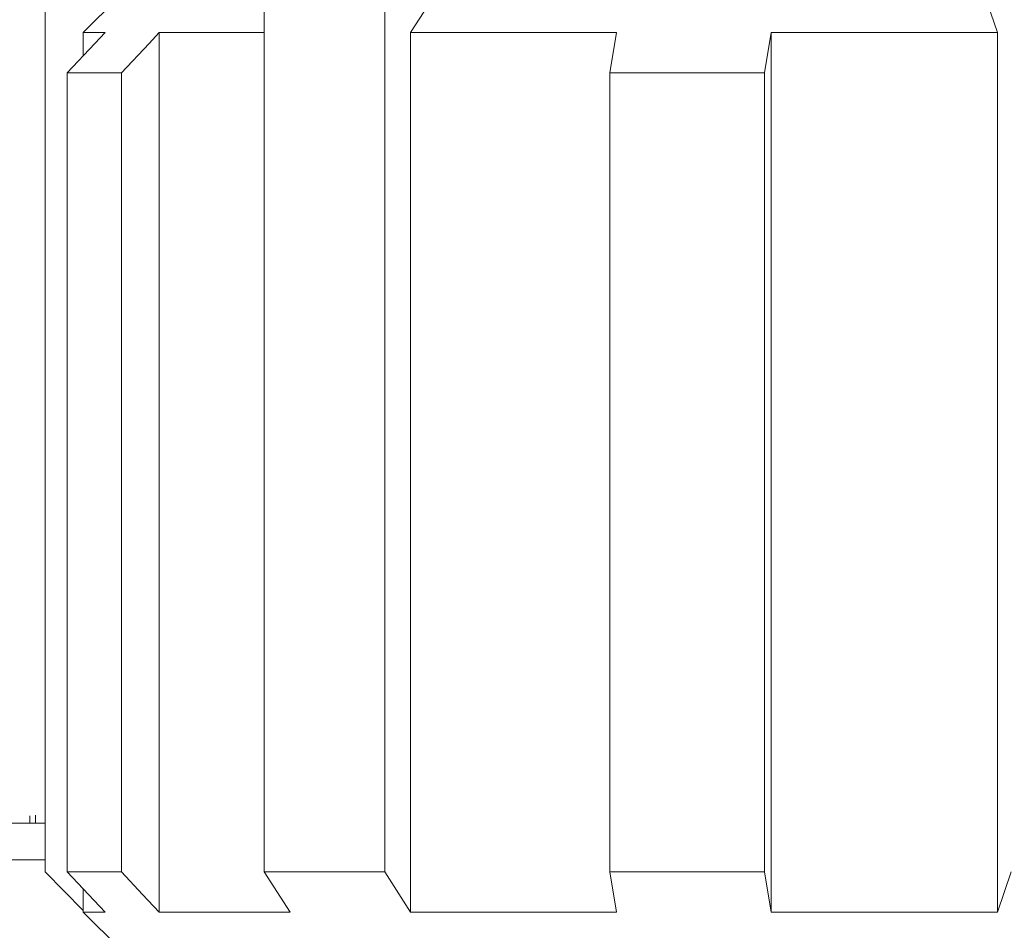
# Model space of a CAD drawing. Header units: millimetres. Extents: x -102560 to 77680, y 7163 to 33028.
# Tile 32 of 80: x -94935 to -94801, y 13853 to 13977. Entities that reach past the tile are written whole.
import ezdxf
from ezdxf import colors
from ezdxf.entities.mleader import LeaderData, LeaderLine
from ezdxf.math import Vec2, Vec3

# ---------------------------------------------------------------- set-up
doc = ezdxf.new("R2010")
doc.units = ezdxf.units.MM
for name, color, linetype, lineweight in [('RR_IWK_opisy', 7, 'Continuous', 0), ('RR_IWK_opisy_piony', 7, 'Continuous', 0), ('RR_IWK_urzadzenia', 7, 'Continuous', 13)]:
    doc.layers.add(name, color=color, linetype=linetype, lineweight=lineweight)
doc.styles.add('RR', font='GARA.TTF', dxfattribs={"height": 200})

# ---------------------------------------------------------------- blocks, each defined once
blk = doc.blocks.new('_None')

msp = doc.modelspace()

# ---------------------------------------------------------------- linework, layer by layer
at = {"layer": 'RR_IWK_urzadzenia', "color": 7, "linetype": 'Continuous', "lineweight": 13}
for p, q in [((-94900.24, 14002.07), (-94926.74, 13975.57)), ((-94864.81, 14002.07), (-94881.92, 13975.57)), ((-94931.98, 13987.07), (-94931.98, 13860.57)), ((-94901.97, 13987.07), (-94901.97, 13860.57)), ((-94885.46, 13987.07), (-94885.46, 13860.57)), ((-94926.74, 13975.57), (-94926.74, 13972.39)), ((-94923.74, 13975.57), (-94926.74, 13975.57)), ((-94901.97, 13975.57), (-94916.33, 13975.57)), ((-94916.33, 13975.57), (-94916.33, 13855.07)), ((-94853.71, 13975.57), (-94881.92, 13975.57)), ((-94881.92, 13975.57), (-94881.92, 13855.07)), ((-94853.71, 13975.57), (-94854.65, 13970.07)), ((-94833.47, 13970.07), (-94832.53, 13975.57)), ((-94801.56, 13975.57), (-94832.53, 13975.57)), ((-94832.53, 13975.57), (-94832.53, 13855.07)), ((-94801.56, 13975.57), (-94801.56, 13855.07)), ((-94921.52, 13970.07), (-94928.93, 13970.07)), ((-94928.93, 13860.57), (-94928.93, 13970.07)), ((-94921.52, 13970.07), (-94921.52, 13860.57)), ((-94833.47, 13970.07), (-94854.65, 13970.07)), ((-94854.65, 13860.57), (-94854.65, 13970.07)), ((-94833.47, 13970.07), (-94833.47, 13860.57)), ((-94933.3, 13867.24), (-94933.3, 13868.36)), ((-95032.99, 13867.24), (-94931.98, 13867.24)), ((-94934.06, 13868.24), (-94934.06, 13867.24)), ((-94931.98, 13862.24), (-94937.61, 13862.24)), ((-94931.98, 13860.57), (-94926.74, 13855.29)), ((-94928.93, 13860.57), (-94921.52, 13860.57)), ((-94901.97, 13860.57), (-94898.43, 13855.07)), ((-94901.97, 13860.57), (-94885.46, 13860.57)), ((-94885.46, 13860.57), (-94881.92, 13855.07)), ((-94853.71, 13855.07), (-94854.65, 13860.57)), ((-94854.65, 13860.57), (-94833.47, 13860.57)), ((-94833.47, 13860.57), (-94832.53, 13855.07)), ((-94799.66, 13860.57), (-94801.56, 13855.07)), ((-94926.74, 13858.26), (-94926.74, 13855.07)), ((-94926.74, 13855.07), (-94921.74, 13850.07)), ((-94923.74, 13855.07), (-94926.74, 13855.07)), ((-94898.43, 13855.07), (-94916.33, 13855.07)), ((-94853.71, 13855.07), (-94881.92, 13855.07)), ((-94801.56, 13855.07), (-94832.53, 13855.07))]:
    msp.add_line(p, q, dxfattribs=at)
at = {"layer": 'RR_IWK_urzadzenia', "color": 7, "linetype": 'Continuous', "lineweight": 13, "flags": 128}
for points in [[(-94923.74, 13975.57), (-94925.15, 13974.07), (-94928.93, 13970.07)], [(-94921.52, 13970.07), (-94917.74, 13974.07), (-94916.33, 13975.57)], [(-94923.74, 13855.07), (-94926.03, 13857.5), (-94928.93, 13860.57)], [(-94921.52, 13860.57), (-94918.62, 13857.5), (-94916.33, 13855.07)]]:
    msp.add_lwpolyline(points, dxfattribs=at)
at = {"layer": 'RR_IWK_urzadzenia', "color": 7, "linetype": 'Continuous', "lineweight": 13}
msp.add_open_spline([(-94810.77, 14002.07), (-94810.14, 14000.28), (-94807.07, 13991.46), (-94804.01, 13982.62), (-94801.56, 13975.57)], degree=3, knots=[0, 0, 0, 0, 0.202919, 1, 1, 1, 1], dxfattribs=at)

# ---------------------------------------------------------------- next in the draw order: leaders
at = {"layer": 'RR_IWK_opisy_piony'}
ml = msp.add_multileader_mtext('Standard', dxfattribs=at)
ml.set_content('Zestawy wodomierzowe ZW\\P- zawór kulowy DN15\\P- wodomierz JS {\\A1;Q{\\H0.7x;\\S^ 3;}=1,6/2,5 m{\\H0.7x;\\S3^ ;}/h DN15}\\P- filtr siatkowy DN15\\P- zawór zwrotny DN15\\P- zawór kulowy DN15\\P', color=256, style='RR')
ml.set_leader_properties()
ml.set_arrow_properties(name='NONE')
ml.build(insert=Vec2(0, 0))
ml.multileader.update_dxf_attribs({"text_left_attachment_type": 6, "text_right_attachment_type": 6, "dogleg_length": 0, "arrow_head_size": 0.18})
ctx = ml.context
ctx.base_point, ctx.char_height, ctx.arrow_head_size, ctx.landing_gap_size, ctx.plane_origin = Vec3(-102165.06, 17354.38), 200, 0.18, 25, Vec3(-81038.22, 117392.72)
ctx.left_attachment, ctx.right_attachment = 6, 6
notes = []
notes.append((ctx, [(0, (1, 1, 0), (-97304.57, 17354.41), (-1, 0), 0, [(2, [(-94825.99, 18484.05), (-95325.94, 18476.33), (-95825.94, 18484.64)], 0, [])])]))
ctx.mtext.insert = Vec3(-102140.06, 17629.68)
ctx.mtext.has_bg_fill, ctx.mtext.bg_color, ctx.mtext.bg_scale_factor, ctx.mtext.bg_transparency, ctx.mtext.use_window_bg_color = 1, -1027028792, 1, 0, 1
for ctx, leaders in notes:
    for number, flags, end, landing, length, lines in leaders:
        leader = LeaderData()
        leader.index, (leader.has_last_leader_line, leader.has_dogleg_vector, leader.attachment_direction) = number, flags
        leader.last_leader_point, leader.dogleg_vector, leader.dogleg_length = Vec3(end), Vec3(landing), length
        for number, points, colour, breaks in lines:
            line = LeaderLine()
            line.index, line.vertices, line.color, line.breaks = number, Vec3.list(points), colors.encode_raw_color(colour), breaks
            leader.lines.append(line)
        ctx.leaders.append(leader)

# ---------------------------------------------------------------- next in the draw order: texts
at = {"layer": 'RR_IWK_opisy', "insert": (-102160.69, 30202.12), "char_height": 200, "width": 12404.7449, "attachment_point": 1, "style": 'RR'}
msp.add_mtext('\\pi-500,l500,xqjt0,2;UWAGI:\\P1.^IBudynek zasilany będzie z projektowanego przyłącza wodociągowego - wg odrębnego opracowania;\\P2.^IGłówny zestaw wodomierzowy  zlokalizowany będzie w studni wodomierzowej;\\P3.^IIndywidualne zestawy wodomierzowe dla poszczególnych mieszkań instalowane będą w\\~szachtach instalacyjnych na korytarzach ogólnych;\\P4.^IInstalację rozdzielczą wody zimnej, ciepłej i cyrkulacji należy prowadzić pod stropem parteru oraz w\\~szachtach; \\P5.^IDoprowadzenie wody do poszczególnych mieszkań z szafek rodzielaczy prowadzić w\\~warstwach posadzkowych;\\P6.^IInstalację rozdzielczą prowadzoną pod stropem i w szachtach wykonać z rur stalowych zaciskowych;\\P7.^IInstalację prowwadzoną w posadzce wykonać z rur tworzywowych PERT;\\P8.^IPodejścia pod pojedyncze przybory wykonywać rurą %%c16x2,0;\\P9.^ICiepła woda przygotowywana będzie centralnie w zasobniku ciepłej wody zasilanym z\\~pompy ciepła;\\P10.^INależy wykonać instalację cyrkulacji;\\P11.^ICałość instalacji wodociągowej należy izolować termicznie;\\P12.^IWszystkie roboty należy wykonać zgodnie z Polskimi Normami, Warunkami Technicznymi Wykonania i Odbioru Robót oraz zgodnie ze sztuką budowlaną;\\P13.^IRysunki rozpatrywać łącznie z informacjami zawartymi w części opisowej oraz z\\~dokumentacją branżową;\\P14.^IUwagi i opisy zamieszczane w części rys. projektu stanowią integralną część niniejszego opracowania;\\P15.^IWszystkie wymiary, otwory i rzędne należy sprawdzić na budowie, a wszelkie odstępstwa należy korygować przy udziale projektanta i użytkownika, prace montażowe wykonywać zgodnie z obowiązującymi przepisami BHP, zarządzeniami oraz normami PN;\\P16.^IWszelkie wątpliwości i niejasności należy wyjaśnić z projektantem.', dxfattribs=at)

doc.saveas('drawing.dxf')
